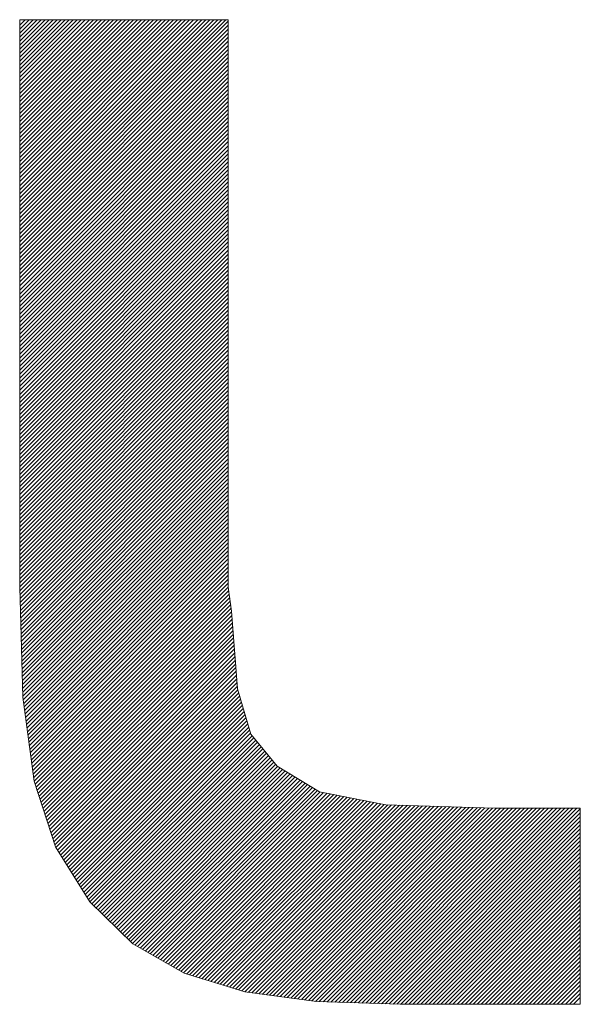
# Model space of a CAD drawing. Header units: millimetres. Extents: x 4 to 837, y 5 to 589.
# Tile 49 of 164: x 680.41 to 683.23, y 11.53 to 16.49. Entities that reach past the tile are written whole.
import ezdxf

# ---------------------------------------------------------------- set-up
doc = ezdxf.new("R2010")
doc.units = ezdxf.units.MM
doc.layers.add('256', color=7, linetype='Continuous', true_color=0xffffff)

# ---------------------------------------------------------------- blocks, each defined once
blk = doc.blocks.new('HATCH9')
at = {"color": 5, "lineweight": 13}
for p, q in [((680.406635, 16.461435), (680.43415, 16.48895)), ((680.406635, 16.441207), (680.454378, 16.48895)), ((680.406635, 16.42098), (680.474605, 16.48895)), ((680.406635, 16.400752), (680.494833, 16.48895)), ((680.406635, 16.380525), (680.51506, 16.48895)), ((680.406635, 16.360297), (680.535288, 16.48895)), ((680.406635, 16.34007), (680.555515, 16.48895)), ((680.406635, 16.319842), (680.575743, 16.48895)), ((680.406635, 16.299615), (680.59597, 16.48895)), ((680.406635, 16.279387), (680.616198, 16.48895)), ((680.406635, 16.25916), (680.636425, 16.48895)), ((680.406635, 16.238932), (680.656653, 16.48895)), ((680.406635, 16.218705), (680.67688, 16.48895)), ((680.406635, 16.198478), (680.697107, 16.48895)), ((680.406635, 16.17825), (680.717335, 16.48895)), ((680.406635, 16.158023), (680.737562, 16.48895)), ((680.406635, 16.137795), (680.75779, 16.48895)), ((680.406635, 16.117568), (680.778017, 16.48895)), ((680.406635, 16.09734), (680.798245, 16.48895)), ((680.406635, 16.077113), (680.818472, 16.48895)), ((680.406635, 16.056885), (680.8387, 16.48895)), ((680.406635, 16.036658), (680.858927, 16.48895)), ((680.406635, 16.01643), (680.879155, 16.48895)), ((680.406635, 15.996203), (680.899382, 16.48895)), ((680.406635, 15.975975), (680.91961, 16.48895)), ((680.406635, 15.955748), (680.939837, 16.48895)), ((680.406635, 15.935521), (680.960064, 16.48895)), ((680.406635, 15.915293), (680.980292, 16.48895)), ((680.406635, 15.895066), (681.000519, 16.48895)), ((680.406635, 15.874838), (681.020747, 16.48895)), ((680.406635, 15.854611), (681.040974, 16.48895)), ((680.406635, 15.834383), (681.061202, 16.48895)), ((680.406635, 15.814156), (681.081429, 16.48895)), ((680.406635, 15.793928), (681.101657, 16.48895)), ((680.406635, 15.773701), (681.121884, 16.48895)), ((680.406635, 15.753473), (681.142112, 16.48895)), ((680.406635, 15.733246), (681.162339, 16.48895)), ((680.406635, 15.713018), (681.182567, 16.48895)), ((680.406635, 15.692791), (681.202794, 16.48895)), ((680.406635, 15.672564), (681.223021, 16.48895)), ((680.406635, 15.652336), (681.243249, 16.48895)), ((680.406635, 15.632109), (681.263476, 16.48895)), ((680.406635, 15.611881), (681.283704, 16.48895)), ((680.406635, 15.591654), (681.303931, 16.48895)), ((680.406635, 15.571426), (681.324159, 16.48895)), ((680.406635, 15.551199), (681.344386, 16.48895)), ((680.406635, 15.530971), (681.364614, 16.48895)), ((680.406635, 15.510744), (681.384841, 16.48895)), ((680.406635, 15.490516), (681.405069, 16.48895)), ((680.406635, 15.470289), (681.425296, 16.48895)), ((680.406635, 15.450061), (681.445524, 16.48895)), ((680.406635, 15.429834), (681.457807, 16.481006)), ((680.406635, 15.409607), (681.457807, 16.460779)), ((680.406635, 15.389379), (681.457807, 16.440551)), ((680.406635, 15.369152), (681.457807, 16.420324)), ((680.406635, 15.348924), (681.457807, 16.400096)), ((680.406635, 15.328697), (681.457807, 16.379869)), ((680.406635, 15.308469), (681.457807, 16.359641)), ((680.406635, 15.288242), (681.457807, 16.339414)), ((680.406635, 15.268014), (681.457807, 16.319186)), ((680.406635, 15.247787), (681.457807, 16.298959)), ((680.406635, 15.227559), (681.457807, 16.278731)), ((680.406635, 15.207332), (681.457807, 16.258504)), ((680.406635, 15.187104), (681.457807, 16.238276)), ((680.406635, 15.166877), (681.457807, 16.218049)), ((680.406635, 15.14665), (681.457807, 16.197822)), ((680.406635, 15.126422), (681.457807, 16.177594)), ((680.406635, 15.106195), (681.457807, 16.157367)), ((680.406635, 15.085967), (681.457807, 16.137139)), ((680.406635, 15.06574), (681.457807, 16.116912)), ((680.406635, 15.045512), (681.457807, 16.096684)), ((680.406635, 15.025285), (681.457807, 16.076457)), ((680.406635, 15.005057), (681.457807, 16.056229)), ((680.406635, 14.98483), (681.457807, 16.036002)), ((680.406635, 14.964602), (681.457807, 16.015774)), ((680.406635, 14.944375), (681.457807, 15.995547)), ((680.406635, 14.924147), (681.457807, 15.975319)), ((680.406635, 14.90392), (681.457807, 15.955092)), ((680.406635, 14.883693), (681.457807, 15.934865)), ((680.406635, 14.863465), (681.457807, 15.914637)), ((680.406635, 14.843238), (681.457807, 15.89441)), ((680.406635, 14.82301), (681.457807, 15.874182)), ((680.406635, 14.802783), (681.457807, 15.853955)), ((680.406635, 14.782555), (681.457807, 15.833727)), ((680.406635, 14.762328), (681.457807, 15.8135)), ((680.406635, 14.7421), (681.457807, 15.793272)), ((680.406635, 14.721873), (681.457807, 15.773045)), ((680.406635, 14.701645), (681.457807, 15.752817)), ((680.406635, 14.681418), (681.457807, 15.73259)), ((680.406635, 14.66119), (681.457807, 15.712362)), ((680.406635, 14.640963), (681.457807, 15.692135)), ((680.406635, 14.620736), (681.457807, 15.671908)), ((680.406635, 14.600508), (681.457807, 15.65168)), ((680.406635, 14.580281), (681.457807, 15.631453)), ((680.406635, 14.560053), (681.457807, 15.611225)), ((680.406635, 14.539826), (681.457807, 15.590998)), ((680.406635, 14.519598), (681.457807, 15.57077)), ((680.406635, 14.499371), (681.457807, 15.550543)), ((680.406635, 14.479143), (681.457807, 15.530315)), ((680.406635, 14.458916), (681.457807, 15.510088)), ((680.406635, 14.438688), (681.457807, 15.48986)), ((680.406635, 14.418461), (681.457807, 15.469633)), ((680.406635, 14.398233), (681.457807, 15.449405)), ((680.406635, 14.378006), (681.457807, 15.429178)), ((680.406635, 14.357779), (681.457807, 15.408951)), ((680.406635, 14.337551), (681.457807, 15.388723)), ((680.406635, 14.317324), (681.457807, 15.368496)), ((680.406635, 14.297096), (681.457807, 15.348268)), ((680.406635, 14.276869), (681.457807, 15.328041)), ((680.406635, 14.256641), (681.457807, 15.307813)), ((680.406635, 14.236414), (681.457807, 15.287586)), ((680.406635, 14.216186), (681.457807, 15.267358)), ((680.406635, 14.195959), (681.457807, 15.247131)), ((680.406635, 14.175731), (681.457807, 15.226903)), ((680.406635, 14.155504), (681.457807, 15.206676)), ((680.406635, 14.135276), (681.457807, 15.186448)), ((680.406635, 14.115049), (681.457807, 15.166221)), ((680.406635, 14.094822), (681.457807, 15.145994)), ((680.406635, 14.074594), (681.457807, 15.125766)), ((680.406635, 14.054367), (681.457807, 15.105539)), ((680.406635, 14.034139), (681.457807, 15.085311)), ((680.406635, 14.013912), (681.457807, 15.065084)), ((680.406635, 13.993684), (681.457807, 15.044856)), ((680.406635, 13.973457), (681.457807, 15.024629)), ((680.406635, 13.953229), (681.457807, 15.004401)), ((680.406635, 13.933002), (681.457807, 14.984174)), ((680.406635, 13.912774), (681.457807, 14.963946)), ((680.406635, 13.892547), (681.457807, 14.943719)), ((680.406635, 13.87232), (681.457807, 14.923492)), ((680.406635, 13.852092), (681.457807, 14.903264)), ((680.406635, 13.831865), (681.457807, 14.883037)), ((680.406635, 13.811637), (681.457807, 14.862809)), ((680.406635, 13.79141), (681.457807, 14.842582)), ((680.406635, 13.771182), (681.457807, 14.822354)), ((680.406635, 13.750955), (681.457807, 14.802127)), ((680.406635, 13.730727), (681.457807, 14.781899)), ((680.406635, 13.7105), (681.457807, 14.761672)), ((680.406635, 13.690272), (681.457807, 14.741444)), ((680.406635, 13.670045), (681.457807, 14.721217)), ((680.406635, 13.649817), (681.457807, 14.700989)), ((680.406635, 13.62959), (681.457807, 14.680762)), ((680.407169, 13.609896), (681.457807, 14.660535)), ((680.407737, 13.590237), (681.457807, 14.640307)), ((680.408306, 13.570578), (681.457807, 14.62008)), ((680.408874, 13.550919), (681.457807, 14.599852)), ((680.409443, 13.531261), (681.457807, 14.579625)), ((680.410011, 13.511602), (681.457807, 14.559397)), ((680.41058, 13.491943), (681.457807, 14.53917)), ((680.411148, 13.472284), (681.457807, 14.518942)), ((680.411717, 13.452625), (681.457807, 14.498715)), ((680.412285, 13.432966), (681.457807, 14.478487)), ((680.412854, 13.413307), (681.457807, 14.45826)), ((680.413422, 13.393648), (681.457807, 14.438032)), ((680.413991, 13.373989), (681.457807, 14.417805)), ((680.41456, 13.35433), (681.457807, 14.397578)), ((680.415128, 13.334671), (681.457807, 14.37735)), ((680.415697, 13.315012), (681.457807, 14.357123)), ((680.416265, 13.295353), (681.457807, 14.336895)), ((680.416834, 13.275694), (681.457807, 14.316668)), ((680.417402, 13.256035), (681.457807, 14.29644)), ((680.417971, 13.236376), (681.457807, 14.276213)), ((680.418539, 13.216717), (681.457807, 14.255985)), ((680.419108, 13.197058), (681.457807, 14.235758)), ((680.419676, 13.1774), (681.457807, 14.21553)), ((680.420245, 13.157741), (681.457807, 14.195303)), ((680.420813, 13.138082), (681.457807, 14.175075)), ((680.421382, 13.118423), (681.457807, 14.154848)), ((680.42195, 13.098764), (681.457807, 14.134621)), ((680.422519, 13.079105), (681.457807, 14.114393)), ((680.424392, 13.06075), (681.457807, 14.094166)), ((680.426759, 13.04289), (681.457807, 14.073938)), ((680.429126, 13.02503), (681.457807, 14.053711)), ((680.431494, 13.00717), (681.457807, 14.033483)), ((680.433861, 12.98931), (681.457807, 14.013256)), ((680.436228, 12.971449), (681.457807, 13.993028)), ((680.438595, 12.953589), (681.457807, 13.972801)), ((680.440963, 12.935729), (681.457807, 13.952573)), ((680.44333, 12.917869), (681.457807, 13.932346)), ((680.445697, 12.900009), (681.457807, 13.912118)), ((680.448065, 12.882149), (681.457807, 13.891891)), ((680.450432, 12.864288), (681.457807, 13.871664)), ((680.452799, 12.846428), (681.457807, 13.851436)), ((680.455166, 12.828568), (681.457807, 13.831209)), ((680.457534, 12.810708), (681.457807, 13.810981)), ((680.459901, 12.792848), (681.457807, 13.790754)), ((680.462268, 12.774988), (681.457807, 13.770526)), ((680.464636, 12.757127), (681.457807, 13.750299)), ((680.467003, 12.739267), (681.457807, 13.730071)), ((680.46937, 12.721407), (681.457807, 13.709844)), ((680.471737, 12.703547), (681.457807, 13.689616)), ((680.474105, 12.685687), (681.457807, 13.669389)), ((680.476472, 12.667827), (681.457807, 13.649161)), ((680.478913, 12.65004), (681.457807, 13.628934)), ((680.483906, 12.634805), (681.460257, 13.611157)), ((680.488899, 12.619571), (681.462779, 13.593451)), ((680.493891, 12.604336), (681.465302, 13.575746)), ((680.498884, 12.589101), (681.467824, 13.558041)), ((680.503877, 12.573867), (681.470346, 13.540336)), ((680.50887, 12.558632), (681.472868, 13.522631)), ((680.513863, 12.543398), (681.475222, 13.504757)), ((680.518856, 12.528163), (681.476675, 13.485982)), ((680.523849, 12.512928), (681.478128, 13.467208)), ((680.528841, 12.497694), (681.479581, 13.448433)), ((680.533834, 12.482459), (681.481034, 13.429659)), ((680.538827, 12.467224), (681.482487, 13.410884)), ((680.54382, 12.45199), (681.48394, 13.39211)), ((680.548813, 12.436755), (681.485393, 13.373335)), ((680.553806, 12.421521), (681.486846, 13.354561)), ((680.558798, 12.406286), (681.488299, 13.335786)), ((680.563791, 12.391051), (681.489752, 13.317012)), ((680.568784, 12.375817), (681.491205, 13.298237)), ((680.573777, 12.360582), (681.492658, 13.279463)), ((680.57877, 12.345348), (681.494111, 13.260688)), ((680.583763, 12.330113), (681.495564, 13.241914)), ((680.589649, 12.315772), (681.497017, 13.223139)), ((680.597419, 12.303314), (681.498469, 13.204365)), ((680.605189, 12.290856), (681.499922, 13.18559)), ((680.612958, 12.278399), (681.501375, 13.166816)), ((680.620728, 12.265941), (681.502828, 13.148041)), ((680.628498, 12.253484), (681.504281, 13.129267)), ((680.636268, 12.241026), (681.506676, 13.111434)), ((680.644038, 12.228568), (681.511216, 13.095746)), ((680.651807, 12.216111), (681.515755, 13.080058)), ((680.659577, 12.203653), (681.520294, 13.06437)), ((680.667347, 12.191195), (681.524834, 13.048682)), ((680.675117, 12.178738), (681.529373, 13.032994)), ((680.682887, 12.16628), (681.533913, 13.017306)), ((680.690657, 12.153822), (681.538452, 13.001618)), ((680.698426, 12.141365), (681.542992, 12.98593)), ((680.706196, 12.128907), (681.547531, 12.970242)), ((680.713966, 12.116449), (681.552071, 12.954554)), ((680.721736, 12.103992), (681.55661, 12.938866)), ((680.729506, 12.091534), (681.561149, 12.923178)), ((680.737275, 12.079076), (681.565689, 12.90749)), ((680.745045, 12.066619), (681.570228, 12.891802)), ((680.752815, 12.054161), (681.578318, 12.879664)), ((680.760828, 12.041946), (681.587472, 12.868591)), ((680.771041, 12.031932), (681.596626, 12.857518)), ((680.781255, 12.021919), (681.605781, 12.846444)), ((680.791468, 12.011905), (681.614935, 12.835371)), ((680.801682, 12.001891), (681.62409, 12.824298)), ((680.811896, 11.991877), (681.633244, 12.813225)), ((680.822109, 11.981863), (681.642398, 12.802152)), ((680.832323, 11.97185), (681.651553, 12.791079)), ((680.842537, 11.961836), (681.660707, 12.780006)), ((680.85275, 11.951822), (681.669862, 12.768933)), ((680.862964, 11.941808), (681.679016, 12.75786)), ((680.873178, 11.931794), (681.68817, 12.746787)), ((680.883391, 11.92178), (681.697325, 12.735714)), ((680.893605, 11.911767), (681.707071, 12.725233)), ((680.903819, 11.901753), (681.719658, 12.717592)), ((680.914032, 11.891739), (681.732245, 12.709952)), ((680.924246, 11.881725), (681.744832, 12.702311)), ((680.934459, 11.871711), (681.757419, 12.694671)), ((680.944673, 11.861697), (681.770006, 12.68703)), ((680.954887, 11.851684), (681.782593, 12.67939)), ((680.9651, 11.84167), (681.79518, 12.671749)), ((680.975314, 11.831656), (681.807767, 12.664109)), ((680.987817, 11.823932), (681.820354, 12.656468)), ((681.000677, 11.816564), (681.832941, 12.648828)), ((681.013537, 11.809197), (681.845528, 12.641187)), ((681.026397, 11.80183), (681.858115, 12.633547)), ((681.039258, 11.794462), (681.870702, 12.625906)), ((681.052118, 11.787095), (681.883289, 12.618266)), ((681.064978, 11.779728), (681.895876, 12.610625)), ((681.077838, 11.77236), (681.908463, 12.602985)), ((681.090698, 11.764993), (681.922157, 12.596452)), ((681.103558, 11.757626), (681.939076, 12.593144)), ((681.116418, 11.750258), (681.955996, 12.589836)), ((681.129278, 11.742891), (681.972916, 12.586528)), ((681.142139, 11.735524), (681.989835, 12.58322)), ((681.154999, 11.728156), (682.006755, 12.579912)), ((681.167859, 11.720789), (682.023674, 12.576604)), ((681.180719, 11.713422), (682.040594, 12.573297)), ((681.193579, 11.706054), (682.057514, 12.569989)), ((681.206439, 11.698687), (682.074433, 12.566681)), ((681.219299, 11.69132), (682.091353, 12.563373)), ((681.232159, 11.683952), (682.108272, 12.560065)), ((681.247036, 11.678601), (682.125192, 12.556757)), ((681.262536, 11.673874), (682.142112, 12.553449)), ((681.278037, 11.669147), (682.159031, 12.550142)), ((681.293537, 11.66442), (682.175951, 12.546834)), ((681.309038, 11.659693), (682.19287, 12.543526)), ((681.324538, 11.654966), (682.20979, 12.540218)), ((681.340039, 11.650239), (682.226709, 12.53691)), ((681.355539, 11.645513), (682.243629, 12.533602)), ((681.37104, 11.640786), (682.261881, 12.531627)), ((681.38654, 11.636059), (682.281465, 12.530983)), ((681.402041, 11.631332), (682.301049, 12.53034)), ((681.417541, 11.626605), (682.320633, 12.529696)), ((681.433042, 11.621878), (682.340217, 12.529053)), ((681.448542, 11.617151), (682.359801, 12.528409)), ((681.464043, 11.612424), (682.379385, 12.527766)), ((681.479543, 11.607697), (682.398969, 12.527122)), ((681.495044, 11.60297), (682.418552, 12.526478)), ((681.510544, 11.598243), (682.438136, 12.525835)), ((681.526045, 11.593516), (682.45772, 12.525191)), ((681.541545, 11.588789), (682.477304, 12.524548)), ((681.559336, 11.586352), (682.496888, 12.523904)), ((681.577156, 11.583944), (682.516472, 12.52326)), ((681.594976, 11.581537), (682.536056, 12.522617)), ((681.612796, 11.579129), (682.55564, 12.521973)), ((681.630616, 11.576722), (682.575223, 12.52133)), ((681.648436, 11.574314), (682.594807, 12.520686)), ((681.666255, 11.571907), (682.614391, 12.520042)), ((681.684075, 11.569499), (682.633975, 12.519399)), ((681.701895, 11.567092), (682.653559, 12.518755)), ((681.719715, 11.564684), (682.673143, 12.518112)), ((681.737535, 11.562277), (682.692727, 12.517468)), ((681.755355, 11.559869), (682.712311, 12.516825)), ((681.773175, 11.557462), (682.731894, 12.516181)), ((681.790995, 11.555054), (682.751478, 12.515537)), ((681.808815, 11.552647), (682.771062, 12.514894)), ((681.826635, 11.550239), (682.790646, 12.51425)), ((681.844455, 11.547831), (682.810495, 12.513872)), ((681.862275, 11.545424), (682.830723, 12.513872)), ((681.880095, 11.543016), (682.85095, 12.513872)), ((681.897914, 11.540609), (682.871178, 12.513872)), ((681.916996, 11.539462), (682.891405, 12.513872)), ((681.936572, 11.538811), (682.911633, 12.513872)), ((681.956148, 11.53816), (682.93186, 12.513872)), ((681.975724, 11.537509), (682.952088, 12.513872)), ((681.995301, 11.536858), (682.972315, 12.513872)), ((682.014877, 11.536207), (682.992542, 12.513872)), ((682.034453, 11.535555), (683.01277, 12.513872)), ((682.054029, 11.534904), (683.032997, 12.513872)), ((682.073606, 11.534253), (683.053225, 12.513872)), ((682.093182, 11.533602), (683.073452, 12.513872)), ((682.112758, 11.532951), (683.09368, 12.513872)), ((682.132335, 11.532299), (683.113907, 12.513872)), ((682.151911, 11.531648), (683.134135, 12.513872)), ((682.171487, 11.530997), (683.154362, 12.513872)), ((682.191063, 11.530346), (683.17459, 12.513872)), ((682.21064, 11.529695), (683.194817, 12.513872)), ((682.230216, 11.529043), (683.215045, 12.513872)), ((682.249792, 11.528392), (683.232986, 12.511586)), ((682.269369, 11.527741), (683.232986, 12.491359)), ((682.288945, 11.52709), (683.232986, 12.471131)), ((682.308521, 11.526439), (683.232986, 12.450904)), ((682.328194, 11.525884), (683.232986, 12.430676)), ((682.348421, 11.525884), (683.232986, 12.410449)), ((682.368649, 11.525884), (683.232986, 12.390221)), ((682.388876, 11.525884), (683.232986, 12.369994)), ((682.409104, 11.525884), (683.232986, 12.349766)), ((682.429331, 11.525884), (683.232986, 12.329539)), ((682.449559, 11.525884), (683.232986, 12.309311)), ((682.469786, 11.525884), (683.232986, 12.289084)), ((682.490014, 11.525884), (683.232986, 12.268856)), ((682.510241, 11.525884), (683.232986, 12.248629)), ((682.530468, 11.525884), (683.232986, 12.228402)), ((682.550696, 11.525884), (683.232986, 12.208174)), ((682.570923, 11.525884), (683.232986, 12.187947)), ((682.591151, 11.525884), (683.232986, 12.167719)), ((682.611378, 11.525884), (683.232986, 12.147492)), ((682.631606, 11.525884), (683.232986, 12.127264)), ((682.651833, 11.525884), (683.232986, 12.107037)), ((682.672061, 11.525884), (683.232986, 12.086809)), ((682.692288, 11.525884), (683.232986, 12.066582)), ((682.712516, 11.525884), (683.232986, 12.046354)), ((682.732743, 11.525884), (683.232986, 12.026127)), ((682.752971, 11.525884), (683.232986, 12.005899)), ((682.773198, 11.525884), (683.232986, 11.985672)), ((682.793425, 11.525884), (683.232986, 11.965445)), ((682.813653, 11.525884), (683.232986, 11.945217)), ((682.83388, 11.525884), (683.232986, 11.92499)), ((682.854108, 11.525884), (683.232986, 11.904762)), ((682.874335, 11.525884), (683.232986, 11.884535)), ((682.894563, 11.525884), (683.232986, 11.864307)), ((682.91479, 11.525884), (683.232986, 11.84408)), ((682.935018, 11.525884), (683.232986, 11.823852)), ((682.955245, 11.525884), (683.232986, 11.803625)), ((682.975473, 11.525884), (683.232986, 11.783397)), ((682.9957, 11.525884), (683.232986, 11.76317)), ((683.015927, 11.525884), (683.232986, 11.742943)), ((683.036155, 11.525884), (683.232986, 11.722715)), ((683.056382, 11.525884), (683.232986, 11.702488)), ((683.07661, 11.525884), (683.232986, 11.68226)), ((683.096837, 11.525884), (683.232986, 11.662033)), ((683.117065, 11.525884), (683.232986, 11.641805)), ((683.137292, 11.525884), (683.232986, 11.621578)), ((683.15752, 11.525884), (683.232986, 11.60135)), ((683.177747, 11.525884), (683.232986, 11.581123)), ((683.197975, 11.525884), (683.232986, 11.560895))]:
    blk.add_line(p, q, dxfattribs=at)

msp = doc.modelspace()

# ---------------------------------------------------------------- linework, layer by layer
at = {"layer": '256', "color": 5, "linetype": 'Continuous', "lineweight": 18}
for p, q in [((680.4066, 16.4889), (680.4066, 13.6284)), ((680.4066, 16.4889), (681.4578, 16.4889)), ((680.4066, 13.6284), (680.4066, 16.4889)), ((681.4578, 16.4889), (680.4066, 16.4889)), ((681.4578, 13.6284), (681.4578, 16.4889)), ((681.4578, 16.4889), (681.4578, 13.6284)), ((680.4066, 13.6284), (680.4227, 13.0737)), ((680.4227, 13.0737), (680.4066, 13.6284)), ((681.475, 13.5077), (681.4578, 13.6284)), ((681.4578, 13.6284), (681.475, 13.5077)), ((681.5053, 13.1162), (681.475, 13.5077)), ((681.475, 13.5077), (681.5053, 13.1162)), ((681.5713, 12.8882), (681.5053, 13.1162)), ((681.5053, 13.1162), (681.5713, 12.8882)), ((680.4227, 13.0737), (680.4788, 12.6505)), ((680.4788, 12.6505), (680.4227, 13.0737)), ((681.7049, 12.7266), (681.5713, 12.8882)), ((681.5713, 12.8882), (681.7049, 12.7266)), ((681.9178, 12.5973), (681.7049, 12.7266)), ((681.7049, 12.7266), (681.9178, 12.5973)), ((680.4788, 12.6505), (680.5871, 12.3198)), ((680.5871, 12.3198), (680.4788, 12.6505)), ((682.2521, 12.5319), (681.9178, 12.5973)), ((681.9178, 12.5973), (682.2521, 12.5319)), ((682.8022, 12.5139), (682.2521, 12.5319)), ((682.2521, 12.5319), (682.8022, 12.5139)), ((683.233, 12.5139), (682.8022, 12.5139)), ((682.8022, 12.5139), (683.233, 12.5139)), ((683.233, 11.5259), (683.233, 12.5139)), ((683.233, 12.5139), (683.233, 11.5259)), ((680.5871, 12.3198), (680.7598, 12.0429)), ((680.7598, 12.0429), (680.5871, 12.3198)), ((680.7598, 12.0429), (680.9767, 11.8303)), ((680.9767, 11.8303), (680.7598, 12.0429)), ((680.9767, 11.8303), (681.2352, 11.6822)), ((681.2352, 11.6822), (680.9767, 11.8303)), ((681.2352, 11.6822), (681.5417, 11.5887)), ((681.5417, 11.5887), (681.2352, 11.6822)), ((681.5417, 11.5887), (681.9029, 11.5399)), ((681.9029, 11.5399), (681.5417, 11.5887)), ((681.9029, 11.5399), (682.3252, 11.5259)), ((682.3252, 11.5259), (681.9029, 11.5399)), ((682.3252, 11.5259), (682.687, 11.5259)), ((682.687, 11.5259), (682.3252, 11.5259)), ((682.687, 11.5259), (683.233, 11.5259)), ((683.233, 11.5259), (682.687, 11.5259))]:
    msp.add_line(p, q, dxfattribs=at)

# ---------------------------------------------------------------- block references
at = {"layer": '256', "color": 5, "linetype": 'Continuous', "lineweight": 13}
msp.add_blockref('HATCH9', (0, 0), dxfattribs=at)

doc.saveas('drawing.dxf')
